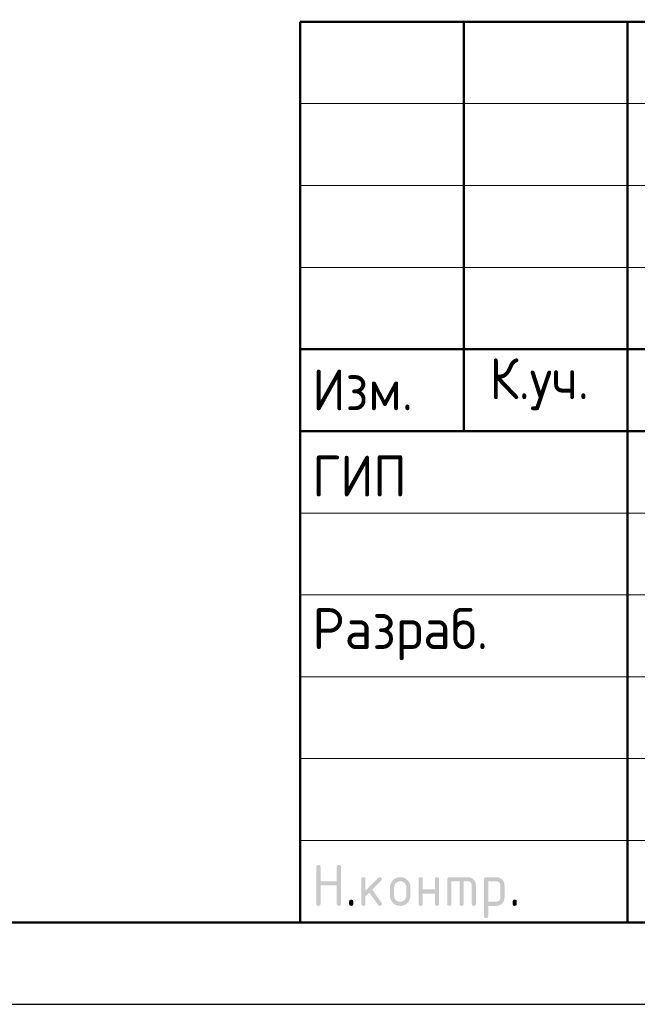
# Model space of a CAD drawing. Header units: millimetres. Extents: x 0 to 50400, y 0 to 35640.
# Tile 13 of 25: x 25544 to 30071, y 0 to 7215. Entities that reach past the tile are written whole.
import ezdxf

# ---------------------------------------------------------------- set-up
doc = ezdxf.new("R2010")
doc.units = ezdxf.units.MM
doc.layers.add('Standard', color=7, linetype='Continuous', lineweight=25)
doc.styles.add('ISOCPEUR', font='txt')

msp = doc.modelspace()

# ---------------------------------------------------------------- hatches: boundary and pattern name
at = {"layer": 'Standard', "linetype": 'Continuous', "lineweight": 25, "transparency": 33554687}
for points in [[(27718.9, 736.5), (27718.9, 1006.5), (27718.9, 1008.4), (27719.1, 1010.1), (27719.4, 1011.7), (27719.8, 1013.1), (27720.3, 1014.5), (27721, 1015.7), (27721.7, 1016.9), (27722.7, 1017.8), (27723.6, 1018.7), (27724.8, 1019.4), (27725.9, 1020.1), (27727.4, 1020.6), (27728.8, 1021.1), (27730.4, 1021.3), (27732, 1021.5), (27733.9, 1021.5), (27735.8, 1021.5), (27737.4, 1021.3), (27739.1, 1021.1), (27740.5, 1020.6), (27741.9, 1020.1), (27743.1, 1019.4), (27744.3, 1018.7), (27745.2, 1017.8), (27746.1, 1016.9), (27746.8, 1015.7), (27747.5, 1014.5), (27748, 1013.1), (27748.5, 1011.7), (27748.7, 1010.1), (27749, 1008.4), (27749, 1006.6), (27749, 901.6), (27868.6, 901.6), (27868.6, 1006.6), (27868.6, 1008.4), (27868.9, 1010.1), (27869.1, 1011.7), (27869.6, 1013.1), (27870, 1014.5), (27870.7, 1015.7), (27871.4, 1016.9), (27872.4, 1017.8), (27873.3, 1018.7), (27874.5, 1019.4), (27875.7, 1020.1), (27877.1, 1020.6), (27878.5, 1021.1), (27880.1, 1021.3), (27881.8, 1021.5), (27883.6, 1021.5), (27885.5, 1021.5), (27887.2, 1021.3), (27888.8, 1021.1), (27890.2, 1020.6), (27891.6, 1020.1), (27892.8, 1019.4), (27894, 1018.7), (27894.9, 1017.8), (27895.9, 1016.9), (27896.6, 1015.7), (27897.3, 1014.5), (27897.7, 1013.1), (27898.2, 1011.7), (27898.4, 1010.1), (27898.7, 1008.4), (27898.7, 1006.5), (27898.7, 736.5), (27898.7, 734.7), (27898.4, 733), (27898.2, 731.4), (27897.7, 730), (27897.3, 728.6), (27896.6, 727.4), (27895.9, 726.2), (27894.9, 725.3), (27894, 724.4), (27892.8, 723.7), (27891.6, 723), (27890.2, 722.5), (27888.8, 722), (27887.2, 721.8), (27885.5, 721.5), (27883.6, 721.5), (27881.8, 721.5), (27880.1, 721.8), (27878.5, 722), (27877.1, 722.5), (27875.7, 723), (27874.5, 723.7), (27873.3, 724.4), (27872.4, 725.3), (27871.4, 726.2), (27870.7, 727.4), (27870, 728.6), (27869.6, 730), (27869.1, 731.4), (27868.9, 733), (27868.6, 734.7), (27868.6, 736.5), (27868.6, 871.5), (27749, 871.5), (27749, 736.5), (27749, 734.7), (27748.7, 733), (27748.5, 731.4), (27748, 730), (27747.5, 728.6), (27746.8, 727.4), (27746.1, 726.2), (27745.2, 725.3), (27744.3, 724.4), (27743.1, 723.7), (27741.9, 723), (27740.5, 722.5), (27739.1, 722), (27737.4, 721.8), (27735.8, 721.5), (27733.9, 721.5), (27732, 721.5), (27730.4, 721.8), (27728.8, 722), (27727.4, 722.5), (27725.9, 723), (27724.8, 723.7), (27723.6, 724.4), (27722.7, 725.3), (27721.7, 726.2), (27721, 727.4), (27720.3, 728.6), (27719.8, 730), (27719.4, 731.4), (27719.1, 733), (27718.9, 734.7)], [(28078.7, 832.8), (28173, 927.1), (28174.1, 928.1), (28175.3, 929), (28176.5, 929.8), (28177.9, 930.3), (28179.2, 930.8), (28180.6, 931.1), (28182.1, 931.4), (28183.7, 931.4), (28185.6, 931.4), (28187.2, 931.1), (28188.9, 930.9), (28190.3, 930.4), (28191.7, 930), (28192.8, 929.3), (28194, 928.6), (28195, 927.6), (28195.9, 926.7), (28196.6, 925.5), (28197.3, 924.3), (28197.8, 922.9), (28198.2, 921.5), (28198.5, 919.9), (28198.7, 918.3), (28198.7, 916.4), (28198.7, 914.9), (28198.4, 913.5), (28198.1, 912.1), (28197.6, 910.8), (28197, 909.5), (28196.1, 908.3), (28195.3, 907.1), (28194.1, 905.9), (28128.3, 840.1), (28195.7, 745.2), (28197.2, 743.1), (28198, 740.9), (28198.7, 738.7), (28198.7, 736.3), (28198.7, 734.5), (28198.5, 732.8), (28198.2, 731.2), (28197.8, 729.9), (28197.3, 728.5), (28196.6, 727.3), (28195.9, 726.2), (28195, 725.2), (28194, 724.3), (28192.8, 723.6), (28191.7, 722.9), (28190.3, 722.5), (28188.9, 722), (28187.2, 721.8), (28185.6, 721.5), (28183.7, 721.5), (28181.7, 721.5), (28179.9, 721.9), (28178.2, 722.3), (28176.6, 723.1), (28175, 723.9), (28173.7, 725.1), (28172.3, 726.3), (28171.2, 727.9), (28106.7, 818.6), (28078.7, 790.6), (28078.7, 736.5), (28078.7, 734.7), (28078.5, 733), (28078.3, 731.4), (28077.8, 730), (28077.3, 728.6), (28076.6, 727.4), (28075.9, 726.2), (28075, 725.3), (28074, 724.4), (28072.9, 723.7), (28071.7, 723), (28070.3, 722.5), (28068.9, 722), (28067.2, 721.8), (28065.6, 721.5), (28063.7, 721.5), (28061.8, 721.5), (28060.2, 721.8), (28058.5, 722), (28057.1, 722.5), (28055.7, 723), (28054.5, 723.7), (28053.4, 724.4), (28052.4, 725.3), (28051.5, 726.2), (28050.8, 727.4), (28050.1, 728.6), (28049.6, 730), (28049.2, 731.4), (28048.9, 733), (28048.7, 734.7), (28048.7, 736.5), (28048.7, 916.4), (28048.7, 918.3), (28048.9, 919.9), (28049.2, 921.5), (28049.6, 922.9), (28050.1, 924.3), (28050.8, 925.5), (28051.5, 926.7), (28052.4, 927.6), (28053.4, 928.6), (28054.5, 929.3), (28055.7, 930), (28057.1, 930.4), (28058.5, 930.9), (28060.2, 931.1), (28061.8, 931.4), (28063.7, 931.4), (28065.6, 931.4), (28067.2, 931.1), (28068.9, 930.9), (28070.3, 930.4), (28071.7, 930), (28072.9, 929.3), (28074, 928.6), (28075, 927.6), (28075.9, 926.7), (28076.6, 925.5), (28077.3, 924.3), (28077.8, 922.9), (28078.3, 921.5), (28078.5, 919.9), (28078.7, 918.3), (28078.7, 916.4)], [(28498.4, 811.4), (28498.4, 736.5), (28498.4, 734.7), (28498.2, 733), (28497.9, 731.4), (28497.5, 730), (28497, 728.6), (28496.3, 727.4), (28495.6, 726.2), (28494.6, 725.3), (28493.7, 724.4), (28492.5, 723.6), (28491.4, 723), (28489.9, 722.5), (28488.5, 722), (28486.9, 721.8), (28485.2, 721.5), (28483.4, 721.5), (28481.5, 721.5), (28479.8, 721.8), (28478.2, 722), (28476.8, 722.5), (28475.4, 723), (28474.2, 723.7), (28473, 724.4), (28472.1, 725.3), (28471.2, 726.2), (28470.5, 727.4), (28469.8, 728.6), (28469.3, 730), (28468.8, 731.4), (28468.6, 733), (28468.3, 734.7), (28468.3, 736.5), (28468.3, 916.4), (28468.3, 918.3), (28468.6, 919.9), (28468.8, 921.5), (28469.3, 922.9), (28469.8, 924.3), (28470.5, 925.5), (28471.2, 926.7), (28472.1, 927.6), (28473, 928.6), (28474.2, 929.3), (28475.4, 930), (28476.8, 930.4), (28478.2, 930.9), (28479.8, 931.1), (28481.5, 931.4), (28483.4, 931.4), (28485.2, 931.4), (28486.9, 931.1), (28488.5, 930.9), (28489.9, 930.4), (28491.4, 930), (28492.5, 929.3), (28493.7, 928.6), (28494.6, 927.6), (28495.6, 926.7), (28496.3, 925.5), (28497, 924.4), (28497.5, 923), (28497.9, 921.5), (28498.2, 919.9), (28498.4, 918.3), (28498.4, 916.4), (28498.4, 841.5), (28588, 841.5), (28588, 916.4), (28588, 918.3), (28588.2, 919.9), (28588.5, 921.5), (28589, 923), (28589.4, 924.4), (28590.1, 925.5), (28590.8, 926.7), (28591.8, 927.6), (28592.7, 928.6), (28593.9, 929.3), (28595.1, 930), (28596.5, 930.4), (28597.9, 930.9), (28599.5, 931.1), (28601.2, 931.4), (28603, 931.4), (28604.9, 931.4), (28606.6, 931.1), (28608.2, 930.9), (28609.6, 930.4), (28611, 930), (28612.2, 929.3), (28613.4, 928.6), (28614.3, 927.6), (28615.2, 926.7), (28615.9, 925.5), (28616.7, 924.3), (28617.1, 922.9), (28617.6, 921.5), (28617.8, 919.9), (28618.1, 918.3), (28618.1, 916.4), (28618.1, 736.5), (28618.1, 734.7), (28617.8, 733), (28617.6, 731.4), (28617.1, 730), (28616.7, 728.6), (28615.9, 727.4), (28615.2, 726.2), (28614.3, 725.3), (28613.4, 724.4), (28612.2, 723.7), (28611, 723), (28609.6, 722.5), (28608.2, 722), (28606.6, 721.8), (28604.9, 721.5), (28603, 721.5), (28601.2, 721.5), (28599.5, 721.8), (28597.9, 722), (28596.5, 722.5), (28595.1, 723), (28593.9, 723.6), (28592.7, 724.4), (28591.8, 725.3), (28590.8, 726.2), (28590.1, 727.4), (28589.4, 728.6), (28589, 730), (28588.5, 731.4), (28588.2, 733), (28588, 734.7), (28588, 736.5), (28588, 811.4)], [(28693.2, 931.4), (28828.1, 931.4), (28831.2, 931.4), (28834.2, 931.1), (28837.2, 930.8), (28840.1, 930.3), (28843, 929.7), (28845.7, 928.9), (28848.5, 928.1), (28851.2, 927), (28853.8, 925.9), (28856.4, 924.6), (28858.9, 923.2), (28861.3, 921.5), (28863.7, 919.9), (28866, 918), (28868.3, 916.1), (28870.5, 913.9), (28872.7, 911.7), (28874.6, 909.4), (28876.5, 907.1), (28878.2, 904.7), (28879.8, 902.3), (28881.2, 899.7), (28882.5, 897.2), (28883.6, 894.5), (28884.7, 891.9), (28885.5, 889.1), (28886.4, 886.3), (28886.9, 883.4), (28887.5, 880.6), (28887.7, 877.6), (28888, 874.5), (28888, 871.4), (28888, 736.5), (28888, 734.7), (28887.8, 733), (28887.5, 731.4), (28887.1, 730), (28886.6, 728.6), (28885.9, 727.4), (28885.2, 726.2), (28884.3, 725.3), (28883.3, 724.4), (28882.1, 723.7), (28881, 723), (28879.6, 722.5), (28878.1, 722), (28876.5, 721.8), (28874.9, 721.5), (28873, 721.5), (28871.1, 721.5), (28869.5, 721.8), (28867.8, 722), (28866.4, 722.5), (28865, 723), (28863.8, 723.6), (28862.7, 724.4), (28861.7, 725.3), (28860.8, 726.2), (28860.1, 727.4), (28859.4, 728.6), (28858.9, 730), (28858.4, 731.4), (28858.2, 733), (28857.9, 734.7), (28857.9, 736.5), (28857.9, 871.4), (28857.9, 874.5), (28857.4, 877.5), (28856.9, 880.4), (28855.8, 883.1), (28854.7, 885.7), (28853.1, 888.1), (28851.5, 890.5), (28849.3, 892.7), (28847.2, 894.9), (28844.8, 896.5), (28842.4, 898.1), (28839.7, 899.2), (28837.1, 900.2), (28834.1, 900.8), (28831.2, 901.3), (28828, 901.3), (28798.1, 901.3), (28798.1, 736.5), (28798.1, 734.7), (28797.9, 733), (28797.6, 731.4), (28797.2, 730), (28796.7, 728.6), (28796, 727.4), (28795.3, 726.2), (28794.4, 725.3), (28793.4, 724.4), (28792.3, 723.6), (28791.1, 723), (28789.7, 722.5), (28788.3, 722), (28786.6, 721.8), (28785, 721.5), (28783.1, 721.5), (28781.2, 721.5), (28779.6, 721.8), (28777.9, 722), (28776.5, 722.5), (28775.1, 723), (28773.9, 723.6), (28772.8, 724.4), (28771.8, 725.3), (28770.9, 726.2), (28770.2, 727.4), (28769.5, 728.6), (28769, 730), (28768.5, 731.4), (28768.3, 733), (28768.1, 734.7), (28768.1, 736.5), (28768.1, 901.3), (28708.2, 901.3), (28708.2, 736.5), (28708.2, 734.7), (28708, 733), (28707.8, 731.4), (28707.3, 730), (28706.8, 728.6), (28706.1, 727.4), (28705.4, 726.2), (28704.5, 725.3), (28703.5, 724.4), (28702.4, 723.6), (28701.2, 723), (28699.8, 722.5), (28698.4, 722), (28696.7, 721.8), (28695.1, 721.5), (28693.2, 721.5), (28691.3, 721.5), (28689.7, 721.8), (28688, 722), (28686.6, 722.5), (28685.2, 723), (28684, 723.7), (28682.9, 724.4), (28681.9, 725.3), (28681, 726.2), (28680.3, 727.4), (28679.6, 728.6), (28679.1, 730), (28678.7, 731.4), (28678.4, 733), (28678.2, 734.7), (28678.2, 736.5), (28678.2, 916.4), (28678.2, 918.3), (28678.4, 919.9), (28678.6, 921.5), (28679.1, 922.9), (28679.6, 924.3), (28680.3, 925.5), (28681, 926.7), (28681.9, 927.6), (28682.9, 928.6), (28684, 929.3), (28685.2, 930), (28686.6, 930.4), (28688, 930.9), (28689.6, 931.1), (28691.3, 931.4)], [(27958.8, 751.6), (27958.8, 753.5), (27959, 755.1), (27959.3, 756.8), (27959.7, 758.2), (27960.2, 759.6), (27960.9, 760.8), (27961.6, 761.9), (27962.5, 762.9), (27963.5, 763.8), (27964.7, 764.5), (27965.8, 765.2), (27967.2, 765.7), (27968.6, 766.2), (27970.3, 766.4), (27971.9, 766.6), (27973.8, 766.6), (27975.7, 766.6), (27977.3, 766.4), (27979, 766.2), (27980.4, 765.7), (27981.8, 765.2), (27983, 764.5), (27984.1, 763.8), (27985.1, 762.9), (27986, 761.9), (27986.7, 760.8), (27987.4, 759.6), (27987.9, 758.2), (27988.4, 756.8), (27988.6, 755.1), (27988.8, 753.5), (27988.8, 751.6), (27988.8, 736.6), (27988.8, 734.7), (27988.6, 733), (27988.4, 731.4), (27987.9, 730), (27987.4, 728.6), (27986.7, 727.4), (27986, 726.2), (27985.1, 725.3), (27984.1, 724.4), (27983, 723.7), (27981.8, 723), (27980.4, 722.5), (27979, 722), (27977.3, 721.8), (27975.7, 721.5), (27973.8, 721.5), (27971.9, 721.5), (27970.3, 721.8), (27968.6, 722), (27967.2, 722.5), (27965.8, 723), (27964.7, 723.7), (27963.5, 724.4), (27962.5, 725.3), (27961.6, 726.2), (27960.9, 727.4), (27960.2, 728.6), (27959.7, 730), (27959.3, 731.4), (27959, 733), (27958.8, 734.7), (27958.8, 736.6)], [(29158, 751.6), (29158, 753.5), (29158.2, 755.1), (29158.4, 756.8), (29158.9, 758.2), (29159.4, 759.6), (29160.1, 760.8), (29160.8, 761.9), (29161.7, 762.9), (29162.6, 763.8), (29163.8, 764.5), (29165, 765.2), (29166.4, 765.7), (29167.8, 766.2), (29169.5, 766.4), (29171.1, 766.6), (29173, 766.6), (29174.9, 766.6), (29176.5, 766.4), (29178.1, 766.2), (29179.6, 765.7), (29181, 765.2), (29182.1, 764.5), (29183.3, 763.8), (29184.3, 762.9), (29185.2, 761.9), (29185.9, 760.8), (29186.6, 759.6), (29187.1, 758.2), (29187.5, 756.8), (29187.8, 755.1), (29188, 753.5), (29188, 751.6), (29188, 736.6), (29188, 734.7), (29187.8, 733), (29187.5, 731.4), (29187.1, 730), (29186.6, 728.6), (29185.9, 727.4), (29185.2, 726.2), (29184.3, 725.3), (29183.3, 724.4), (29182.1, 723.7), (29181, 723), (29179.6, 722.5), (29178.1, 722), (29176.5, 721.8), (29174.9, 721.5), (29173, 721.5), (29171.1, 721.5), (29169.5, 721.8), (29167.8, 722), (29166.4, 722.5), (29165, 723), (29163.8, 723.7), (29162.6, 724.4), (29161.7, 725.3), (29160.8, 726.2), (29160.1, 727.4), (29159.4, 728.6), (29158.9, 730), (29158.4, 731.4), (29158.2, 733), (29158, 734.7), (29158, 736.6)]]:
    msp.add_hatch(color=7, dxfattribs=at).paths.add_polyline_path(points, flags=16)
h = msp.add_hatch(color=7, dxfattribs=at)
h.paths.add_polyline_path([(28258.5, 796.5), (28258.5, 856.4), (28258.5, 860.3), (28258.8, 864.1), (28259.2, 867.8), (28259.9, 871.4), (28260.6, 875), (28261.6, 878.5), (28262.6, 881.9), (28264, 885.3), (28265.3, 888.6), (28267.1, 891.7), (28268.8, 894.9), (28270.8, 897.9), (28272.9, 901), (28275.3, 903.8), (28277.7, 906.7), (28280.4, 909.5), (28283.1, 912.2), (28286, 914.6), (28288.9, 917), (28291.9, 919.1), (28294.9, 921.1), (28298.1, 922.8), (28301.3, 924.5), (28304.6, 925.9), (28307.9, 927.3), (28311.4, 928.3), (28314.8, 929.3), (28318.4, 930), (28322, 930.7), (28325.7, 931), (28329.5, 931.4), (28333.4, 931.4), (28337.3, 931.4), (28341.1, 931), (28344.9, 930.7), (28348.5, 930), (28352.2, 929.3), (28355.6, 928.3), (28359.1, 927.3), (28362.4, 926), (28365.8, 924.6), (28368.9, 922.9), (28372.1, 921.2), (28375.1, 919.2), (28378.1, 917.1), (28381, 914.8), (28383.9, 912.4), (28386.6, 909.7), (28389.3, 907), (28391.6, 904.1), (28394, 901.3), (28396, 898.2), (28398.1, 895.2), (28399.8, 892), (28401.5, 888.9), (28402.8, 885.5), (28404.2, 882.2), (28405.2, 878.7), (28406.2, 875.2), (28406.9, 871.6), (28407.6, 868), (28407.9, 864.2), (28408.2, 860.4), (28408.2, 856.4), (28408.2, 796.5), (28408.2, 792.6), (28407.9, 788.9), (28407.5, 785.1), (28406.9, 781.5), (28406.2, 777.9), (28405.2, 774.4), (28404.1, 771), (28402.8, 767.7), (28401.4, 764.4), (28399.7, 761.2), (28398, 758), (28395.9, 755), (28393.9, 752), (28391.5, 749.1), (28389.1, 746.2), (28386.3, 743.5), (28383.6, 740.7), (28380.7, 738.3), (28377.8, 735.9), (28374.8, 733.9), (28371.8, 731.8), (28368.6, 730.1), (28365.5, 728.4), (28362.2, 727), (28358.8, 725.6), (28355.4, 724.6), (28351.9, 723.6), (28348.3, 722.9), (28344.7, 722.2), (28341, 721.9), (28337.3, 721.5), (28333.4, 721.5), (28329.5, 721.5), (28325.7, 721.9), (28322, 722.2), (28318.4, 722.9), (28314.8, 723.6), (28311.4, 724.6), (28307.9, 725.6), (28304.6, 727), (28301.3, 728.4), (28298.1, 730.1), (28294.9, 731.8), (28291.9, 733.9), (28288.9, 735.9), (28286, 738.3), (28283.1, 740.7), (28280.4, 743.5), (28277.7, 746.2), (28275.3, 749.1), (28272.9, 752), (28270.8, 755), (28268.8, 758), (28267.1, 761.2), (28265.3, 764.4), (28264, 767.7), (28262.6, 771), (28261.6, 774.4), (28260.6, 777.9), (28259.9, 781.5), (28259.2, 785.1), (28258.8, 788.9), (28258.5, 792.6)], flags=16)
h.paths.add_polyline_path([(28378.2, 796.6), (28378.2, 856.6), (28378.2, 861.2), (28377.4, 865.5), (28376.5, 869.9), (28374.9, 873.8), (28373.2, 877.8), (28370.8, 881.4), (28368.3, 885.1), (28365.1, 888.4), (28361.8, 891.7), (28358.1, 894.1), (28354.5, 896.6), (28350.6, 898.3), (28346.6, 899.9), (28342.3, 900.7), (28338, 901.6), (28333.4, 901.6), (28328.7, 901.6), (28324.4, 900.7), (28320.1, 899.9), (28316.2, 898.3), (28312.2, 896.6), (28308.6, 894.1), (28305, 891.7), (28301.7, 888.4), (28298.4, 885.1), (28295.9, 881.4), (28293.5, 877.8), (28291.8, 873.8), (28290.2, 869.9), (28289.4, 865.5), (28288.6, 861.2), (28288.6, 856.6), (28288.6, 796.6), (28288.6, 791.9), (28289.4, 787.5), (28290.2, 783.2), (28291.8, 779.2), (28293.4, 775.2), (28295.9, 771.6), (28298.3, 767.9), (28301.6, 764.7), (28304.8, 761.4), (28308.4, 758.9), (28312.1, 756.5), (28316, 754.9), (28320, 753.2), (28324.3, 752.4), (28328.7, 751.6), (28333.4, 751.6), (28338, 751.6), (28342.3, 752.4), (28346.6, 753.2), (28350.6, 754.9), (28354.5, 756.5), (28358.1, 759), (28361.8, 761.5), (28365.1, 764.8), (28368.3, 768.1), (28370.8, 771.7), (28373.2, 775.3), (28374.9, 779.3), (28376.5, 783.3), (28377.4, 787.6), (28378.2, 791.9)])
h = msp.add_hatch(color=7, dxfattribs=at)
h.paths.add_polyline_path([(28948.1, 916.4), (28948.1, 918.3), (28948.4, 919.9), (28948.6, 921.5), (28949.1, 923), (28949.5, 924.3), (28950.2, 925.5), (28950.9, 926.7), (28951.9, 927.6), (28952.8, 928.6), (28954, 929.3), (28955.1, 930), (28956.5, 930.4), (28957.9, 930.9), (28959.6, 931.1), (28961.2, 931.4), (28963.1, 931.4), (29038, 931.4), (29041.1, 931.4), (29044.1, 931.1), (29047.2, 930.8), (29050.1, 930.3), (29052.9, 929.8), (29055.7, 928.9), (29058.5, 928.1), (29061.2, 927), (29063.8, 925.9), (29066.4, 924.6), (29068.9, 923.2), (29071.3, 921.6), (29073.7, 920), (29076, 918.1), (29078.3, 916.2), (29080.5, 914), (29082.7, 911.8), (29084.6, 909.5), (29086.5, 907.2), (29088.1, 904.8), (29089.7, 902.4), (29091.1, 899.9), (29092.4, 897.3), (29093.5, 894.7), (29094.6, 892), (29095.4, 889.2), (29096.2, 886.5), (29096.8, 883.5), (29097.3, 880.6), (29097.6, 877.6), (29097.8, 874.6), (29097.8, 871.4), (29097.8, 781.5), (29097.8, 778.4), (29097.6, 775.4), (29097.3, 772.4), (29096.8, 769.5), (29096.2, 766.6), (29095.4, 763.8), (29094.6, 761), (29093.5, 758.4), (29092.4, 755.7), (29091.1, 753.2), (29089.7, 750.7), (29088.1, 748.2), (29086.5, 745.8), (29084.6, 743.5), (29082.7, 741.2), (29080.5, 739), (29078.3, 736.8), (29076, 734.9), (29073.8, 733), (29071.3, 731.4), (29068.9, 729.7), (29066.4, 728.4), (29063.9, 727), (29061.2, 725.9), (29058.6, 724.8), (29055.8, 724), (29053, 723.2), (29050.1, 722.6), (29047.2, 722.1), (29044.2, 721.8), (29041.1, 721.5), (29038, 721.5), (28978.2, 721.5), (28978.2, 646.6), (28978.2, 644.8), (28977.9, 643.1), (28977.7, 641.5), (28977.2, 640.1), (28976.8, 638.7), (28976.1, 637.5), (28975.4, 636.3), (28974.4, 635.4), (28973.5, 634.5), (28972.3, 633.8), (28971.1, 633.1), (28969.7, 632.6), (28968.3, 632.1), (28966.7, 631.9), (28965, 631.7), (28963.1, 631.7), (28961.3, 631.7), (28959.6, 631.9), (28958, 632.1), (28956.6, 632.6), (28955.2, 633.1), (28954, 633.8), (28952.8, 634.5), (28951.9, 635.4), (28950.9, 636.3), (28950.2, 637.5), (28949.5, 638.7), (28949.1, 640.1), (28948.6, 641.5), (28948.4, 643.1), (28948.1, 644.8), (28948.1, 646.6)], flags=16)
h.paths.add_polyline_path([(28978.2, 901.3), (28978.2, 751.6), (29037.9, 751.6), (29041, 751.6), (29043.9, 752.1), (29046.8, 752.7), (29049.4, 753.8), (29052.1, 754.9), (29054.5, 756.5), (29056.9, 758.1), (29059.1, 760.3), (29061.3, 762.5), (29062.9, 764.9), (29064.5, 767.4), (29065.6, 770), (29066.7, 772.7), (29067.2, 775.5), (29067.8, 778.4), (29067.8, 781.5), (29067.8, 871.4), (29067.8, 874.6), (29067.2, 877.5), (29066.7, 880.4), (29065.6, 883.1), (29064.6, 885.7), (29062.9, 888.1), (29061.3, 890.5), (29059.2, 892.7), (29057, 894.9), (29054.6, 896.5), (29052.2, 898.1), (29049.6, 899.2), (29046.9, 900.2), (29044, 900.8), (29041.1, 901.3), (29037.9, 901.3)])

# ---------------------------------------------------------------- linework, layer by layer
at = {"layer": 'Standard', "color": 7, "linetype": 'Continuous', "lineweight": 50, "transparency": 33554687}
for p, q in [((27600, 600), (27600, 7200)), ((27600, 7200), (49800, 7200)), ((28800, 4200), (28800, 7200)), ((30000, 600), (30000, 7200)), ((27600, 4800), (35400, 4800)), ((27600, 4800), (35400, 4800)), ((27600, 4200), (35400, 4200)), ((27600, 4200), (35400, 4200))]:
    msp.add_line(p, q, dxfattribs=at)
at = {"layer": 'Standard', "color": 7, "linetype": 'Continuous', "lineweight": 13, "transparency": 33554687}
for p, q in [((27600, 6600), (35400, 6600)), ((27600, 6000), (35400, 6000)), ((27600, 5400), (35400, 5400)), ((27600, 3600), (35400, 3600)), ((27600, 3000), (35400, 3000)), ((27600, 3000), (35400, 3000)), ((27600, 2400), (35400, 2400)), ((27600, 2400), (35400, 2400)), ((27600, 1800), (35400, 1800)), ((27600, 1200), (35400, 1200))]:
    msp.add_line(p, q, dxfattribs=at)
at = {"layer": 'Standard', "color": 7, "linetype": 'Continuous', "lineweight": 25, "transparency": 33554687}
msp.add_line((27600, 600), (49800, 600), dxfattribs=at)
msp.add_line((27600, 600), (49800, 600), dxfattribs=at)
msp.add_line((27600, 600), (49800, 600), dxfattribs=at)
msp.add_lwpolyline([(0, 0), (50400, 0), (50400, 35640), (0, 35640), (0, 0)], close=True, dxfattribs=at)
at = {"layer": 'Standard', "color": 7, "linetype": 'Continuous', "lineweight": 50, "transparency": 33554687}
msp.add_lwpolyline([(2400, 35040), (49800, 35040), (49800, 600), (2400, 600), (2400, 35040)], close=True, dxfattribs=at)

# ---------------------------------------------------------------- texts
at = {"layer": 'Standard', "color": 7, "linetype": 'Continuous', "lineweight": 25, "transparency": 33554687, "char_height": 300, "attachment_point": 7, "style": 'ISOCPEUR'}
for s, insert, width in [('\\W0.93;Изм.', (27688.8, 4353), 903.476), ('\\W0.93;К.уч.', (28987.2, 4353), 979.214), ('\\W0.92;ГИП', (27688.8, 3721.5), 827.543), ('\\W0.96;Разраб.', (27688.8, 2521.5), 1567.875)]:
    msp.add_mtext(s, dxfattribs=dict(at, insert=insert, width=width))

doc.saveas('drawing.dxf')
